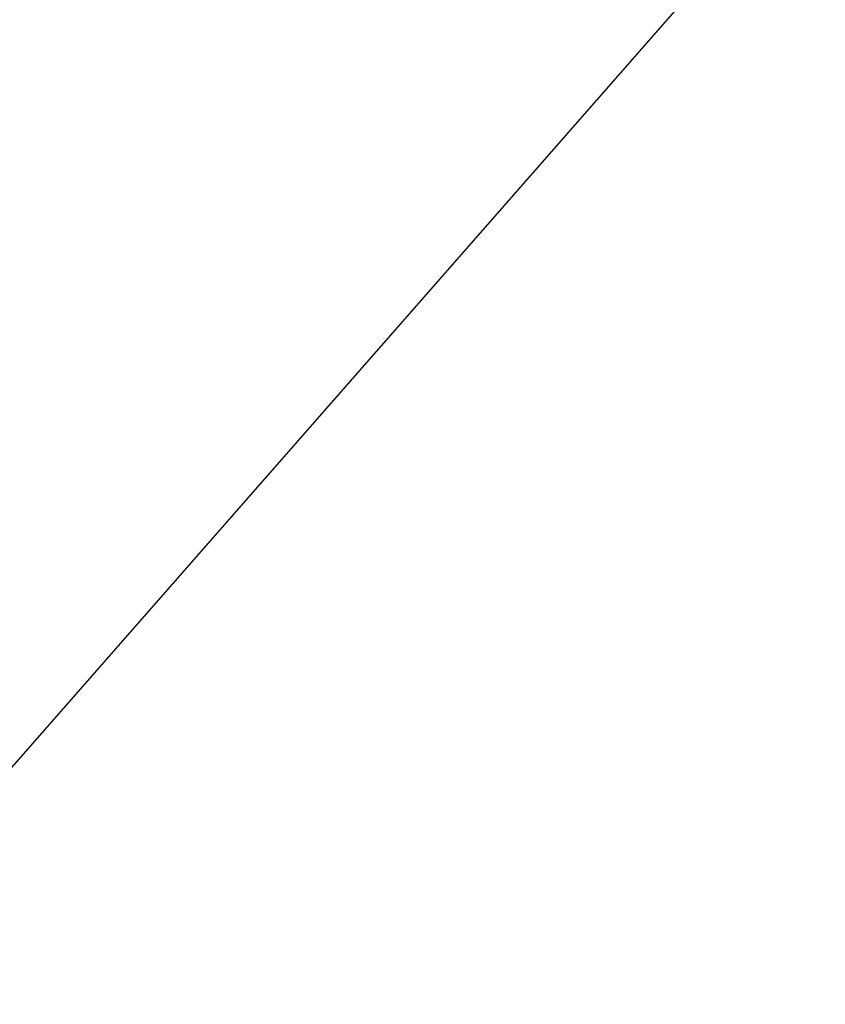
# Model space of a CAD drawing. Extents: x 432 to 817, y -34 to 84.
# Tile 186 of 218: x 468.92149 to 468.92956, y 39.46739 to 39.47726. Entities that reach past the tile are written whole.
import ezdxf

# ---------------------------------------------------------------- set-up
doc = ezdxf.new("R2010")
doc.units = 0
doc.header["$LTSCALE"] = 25.4
doc.layers.get('0').update_dxf_attribs({"color": 13, "linetype": 'CONTINUOUS'})

# ---------------------------------------------------------------- blocks, each defined once
blk = doc.blocks.new('QUEBECK-5405-5403_STL')
at = {"color": 7}
blk.add_line((36.8627586, 69.5560379, 67.324852), (42.7656326, 69.5560379, 74.0570984), dxfattribs=at)
blk.add_line((36.8627586, 69.5560379, 67.324852), (42.7656326, 69.5560379, 74.0570984), dxfattribs=at)
mesh = blk.add_polyface(dxfattribs=at)
corners = [(43.3047104, 87.5413742, 74.6066437), (40.8461227, 87.5413742, 73.4694366), (40.5574532, 87.5413742, 74.4023895)]
mesh.append_faces([[corners[k] for k in face] for face in [(0, 1, 2)]], dxfattribs={"color": 7})
mesh = blk.add_polyface(dxfattribs=at)
corners = [(43.8647461, 77.5671387, 76.5231018), (40.7958374, 76.9442444, 73.6031723), (40.8461227, 77.2853241, 73.4694366)]
mesh.append_faces([[corners[k] for k in face] for face in [(0, 1, 2)]], dxfattribs={"color": 7})
mesh = blk.add_polyface(dxfattribs=at)
corners = [(43.6686401, 74.9385071, 76.7047424), (40.8461227, 74.5974274, 73.4694366), (40.7958374, 74.9385071, 73.6031723)]
mesh.append_faces([[corners[k] for k in face] for face in [(0, 1, 2)]], dxfattribs={"color": 7})
mesh = blk.add_polyface(dxfattribs=at)
corners = [(43.6686401, 74.9385071, 76.7047424), (43.8647461, 74.3156128, 76.5231018), (40.8461227, 74.5974274, 73.4694366)]
mesh.append_faces([[corners[k] for k in face] for face in [(0, 1, 2)]], dxfattribs={"color": 7})
mesh = blk.add_polyface(dxfattribs=at)
corners = [(43.2209625, 70.9413757, 77.1194), (40.5574532, 70.9413757, 74.4023895), (40.8461227, 70.9413757, 73.4694366)]
mesh.append_faces([[corners[k] for k in face] for face in [(0, 1, 2)]], dxfattribs={"color": 7})

msp = doc.modelspace()

# ---------------------------------------------------------------- block references
at = {"color": 0, "extrusion": (0, 1, -4.996e-16), "rotation": 180}
msp.add_blockref('QUEBECK-5405-5403_STL', (-426.6692572, 1899.7250942, -34.0017052), dxfattribs=at)

doc.saveas('drawing.dxf')
